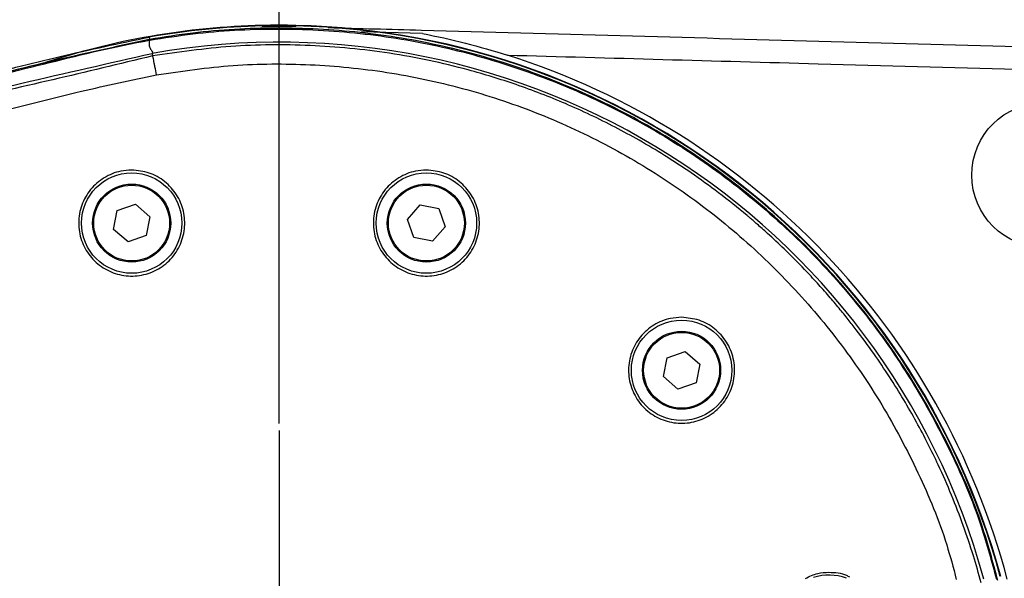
# Model space of a CAD drawing. Header units: millimetres. Extents: x 7590 to 10884, y -1862 to 419.
# Tile 26 of 83: x 8716 to 8804, y -1372 to -1322. Entities that reach past the tile are written whole.
import ezdxf

# ---------------------------------------------------------------- set-up
doc = ezdxf.new("R2010")
doc.units = ezdxf.units.MM
doc.header["$PDSIZE"] = -1
doc.styles.get("Standard").update_dxf_attribs({"font": 'times.ttf'})
doc.dimstyles.new('ISO-25', dxfattribs={"dimtxt": 18, "dimasz": 15, "dimexe": 1.25, "dimexo": 0.625, "dimtad": 1, "dimtoh": 1, "dimtxsty": 'Standard', "dimcen": 2.5, "dimadec": 0, "dimazin": 0, "dimtfac": 1, "dimtmove": 0, "dimatfit": 3, "dimfxl": 1, "dimarcsym": 0})

# ---------------------------------------------------------------- blocks, each defined once
blk = doc.blocks.new('*D111')
at = {"color": 0, "lineweight": -2}
for p, q in [((8739.142, -1358.195), (8739.142, -1251.33)), ((8879.142, -1327.862), (8879.142, -1251.33)), ((8867.142, -1252.58), (8751.142, -1252.58))]:
    blk.add_line(p, q, dxfattribs=at)
at = {"color": 0}
for points in [[(8751.142, -1250.58), (8751.142, -1254.58), (8739.142, -1252.58)], [(8867.142, -1254.58), (8867.142, -1250.58), (8879.142, -1252.58)]]:
    blk.add_solid(points, dxfattribs=at)
at = {"layer": 'Defpoints', "color": 0}
for p in [(8739.142, -1252.58), (8879.142, -1328.487), (8739.142, -1358.82)]:
    blk.add_point(p, dxfattribs=at)
at = {"color": 0, "insert": (8809.142, -1244.325), "char_height": 15, "attachment_point": 5}
blk.add_mtext('140', dxfattribs=at)
blk = doc.blocks.new('*D112')
at = {"color": 0, "lineweight": -2}
for p, q in [((8414.142, -1360.861), (8414.142, -1251.296)), ((8739.142, -1358.195), (8739.142, -1251.296)), ((8724.142, -1252.546), (8429.142, -1252.546))]:
    blk.add_line(p, q, dxfattribs=at)
at = {"color": 0}
for points in [[(8429.142, -1250.046), (8429.142, -1255.046), (8414.142, -1252.546)], [(8724.142, -1255.046), (8724.142, -1250.046), (8739.142, -1252.546)]]:
    blk.add_solid(points, dxfattribs=at)
at = {"layer": 'Defpoints', "color": 0}
for p in [(8414.142, -1252.546), (8739.142, -1358.82), (8414.142, -1361.486)]:
    blk.add_point(p, dxfattribs=at)
at = {"color": 0, "insert": (8576.642, -1242.798), "char_height": 18, "attachment_point": 5}
blk.add_mtext('a', dxfattribs=at)
blk = doc.blocks.new('*D120')
at = {"color": 0, "lineweight": -2}
for p, q in [((8839.142, -1338.861), (8839.142, -1280.911)), ((8859.142, -1338.861), (8859.142, -1280.911)), ((8827.142, -1282.161), (8793.009, -1282.161)), ((8839.142, -1282.161), (8827.142, -1282.161)), ((8859.142, -1282.161), (8851.142, -1282.161)), ((8871.142, -1282.161), (8883.142, -1282.161))]:
    blk.add_line(p, q, dxfattribs=at)
at = {"color": 0}
for points in [[(8851.142, -1280.161), (8851.142, -1284.161), (8839.142, -1282.161)], [(8871.142, -1280.161), (8871.142, -1284.161), (8859.142, -1282.161)]]:
    blk.add_solid(points, dxfattribs=at)
at = {"layer": 'Defpoints', "color": 0}
for p in [(8839.142, -1282.161), (8839.142, -1339.486), (8859.142, -1339.486)]:
    blk.add_point(p, dxfattribs=at)
at = {"color": 0, "insert": (8804.075, -1273.906), "char_height": 15, "attachment_point": 5}
blk.add_mtext('20', dxfattribs=at)
blk = doc.blocks.new('*D121')
at = {"color": 0, "lineweight": -2}
for p, q in [((8739.142, -1354.357), (8739.142, -1213.126)), ((8912.142, -1361.588), (8912.142, -1213.126)), ((8751.142, -1214.376), (8900.142, -1214.376))]:
    blk.add_line(p, q, dxfattribs=at)
at = {"color": 0}
for points in [[(8751.142, -1212.376), (8751.142, -1216.376), (8739.142, -1214.376)], [(8900.142, -1216.376), (8900.142, -1212.376), (8912.142, -1214.376)]]:
    blk.add_solid(points, dxfattribs=at)
at = {"layer": 'Defpoints', "color": 0}
for p in [(8912.142, -1214.376), (8739.142, -1354.982), (8912.142, -1362.213)]:
    blk.add_point(p, dxfattribs=at)
at = {"color": 0, "insert": (8825.642, -1206.099), "char_height": 15, "attachment_point": 5}
blk.add_mtext('173', dxfattribs=at)

msp = doc.modelspace()

# ---------------------------------------------------------------- linework, layer by layer
at = {"color": 7, "lineweight": 25}
for p, q in [((8737.642, -1322.503), (8737.642, -1322.549)), ((8737.642, -1322.549), (8737.642, -1322.608)), ((8740.642, -1322.549), (8740.642, -1322.503)), ((8740.642, -1322.608), (8740.642, -1322.549)), ((8751.987, -1323.219), (8746.515, -1323.068)), ((8727.528, -1323.829), (8727.51, -1323.76)), ((8727.516, -1323.549), (8727.552, -1323.753)), ((8727.772, -1325.005), (8727.814, -1325.24)), ((8724.644, -1339.096), (8726.269, -1338.535)), ((8726.269, -1338.535), (8727.568, -1339.663)), ((8750.653, -1339.897), (8751.781, -1338.598)), ((8751.781, -1338.598), (8753.469, -1338.925)), ((8753.469, -1338.925), (8754.03, -1340.551)), ((8724.316, -1340.785), (8724.644, -1339.096)), ((8727.568, -1339.663), (8727.241, -1341.351)), ((8751.214, -1341.523), (8750.653, -1339.897)), ((8754.03, -1340.551), (8752.903, -1341.85)), ((8725.615, -1341.912), (8724.316, -1340.785)), ((8727.241, -1341.351), (8725.615, -1341.912)), ((8752.903, -1341.85), (8751.214, -1341.523)), ((8773.906, -1352.296), (8775.532, -1351.735)), ((8775.532, -1351.735), (8776.83, -1352.863)), ((8773.579, -1353.984), (8773.906, -1352.296)), ((8776.83, -1352.863), (8776.503, -1354.551)), ((8774.877, -1355.112), (8773.579, -1353.984)), ((8776.503, -1354.551), (8774.877, -1355.112))]:
    msp.add_line(p, q, dxfattribs=at)
msp.add_line((8739.142, -1358.82), (8739.142, -1420.558))
for centre, radius in [((8807.699, -1335.923), 6.5), ((8725.942, -1340.224), 4.5), ((8752.342, -1340.224), 4.5), ((8725.942, -1340.224), 3.5), ((8725.942, -1340.224), 3.4), ((8752.342, -1340.224), 3.5), ((8752.342, -1340.224), 3.4), ((8775.205, -1353.424), 4.5), ((8775.205, -1353.424), 3.5), ((8775.205, -1353.424), 3.4)]:
    msp.add_circle(centre, radius, dxfattribs=at)
for centre, radius, start, end in [((8739.142, -1389.486), 67, 91.28285, 108.48417), ((8739.142, -1389.486), 66.954, 91.28373, 100), ((8739.142, -1389.486), 67, 88.71715, 91.28285), ((8739.142, -1389.486), 66.895, 88.71514, 91.28486), ((8739.142, -1389.486), 67, 15.20901, 88.71715), ((8739.142, -1389.486), 66.954, 15.21544, 88.71627), ((8727.104, -1323.91), 0.474, 10.82164, 19.3964), ((8739.142, -1389.486), 67.5, 14.87147, 72.35174), ((8788.404, -1376.286), 4.5, 69.62418, 107.9042)]:
    msp.add_arc(centre, radius, start, end, dxfattribs=at)
at = {"color": 8, "lineweight": 25}
msp.add_arc((8739.142, -1389.486), 65.476, 15.35642, 100, dxfattribs=at)
for points, knots in [([(8803.538, -1372.284), (8803.1, -1370.643), (8802.018, -1366.588), (8799.353, -1360.414), (8795.735, -1353.834), (8791.379, -1347.705), (8786.354, -1342.114), (8780.739, -1337.114), (8774.604, -1332.768), (8768.01, -1329.156), (8761.057, -1326.297), (8753.829, -1324.227), (8746.411, -1322.998), (8738.905, -1322.611), (8732.591, -1322.955), (8728.837, -1323.549), (8727.552, -1323.753)], [0, 0, 0, 0, 0.051388, 0.127055, 0.202963, 0.278629, 0.354321, 0.430255, 0.505947, 0.581636, 0.657567, 0.733256, 0.808945, 0.884876, 0.960565, 1, 1, 1, 1]), ([(8727.57, -1323.821), (8728.854, -1323.619), (8732.604, -1323.03), (8738.909, -1322.692), (8746.402, -1323.081), (8753.81, -1324.307), (8761.029, -1326.373), (8767.975, -1329.226), (8774.563, -1332.833), (8780.692, -1337.174), (8786.301, -1342.168), (8791.318, -1347.756), (8795.667, -1353.88), (8799.276, -1360.456), (8801.914, -1366.573), (8802.979, -1370.57), (8803.401, -1372.155)], [0, 0, 0, 0, 0.0394985, 0.1152909, 0.1913231, 0.2671146, 0.3429377, 0.4190021, 0.4948243, 0.5706551, 0.6467285, 0.722559, 0.7983632, 0.8744097, 0.9502143, 1, 1, 1, 1]), ([(8802.043, -1372.473), (8801.817, -1371.663), (8801.336, -1369.937), (8800.448, -1367.32), (8799.401, -1364.6), (8798.331, -1362.162), (8797.272, -1359.98), (8796.244, -1358.031), (8795.097, -1356.025), (8793.821, -1353.971), (8792.408, -1351.878), (8791.159, -1350.177), (8790.114, -1348.837), (8789.297, -1347.829), (8788.376, -1346.741), (8787.345, -1345.578), (8786.022, -1344.156), (8784.538, -1342.664), (8783.25, -1341.458), (8782.436, -1340.727), (8782.004, -1340.346), (8781.635, -1340.026), (8781.33, -1339.765), (8780.319, -1338.91), (8778.594, -1337.531), (8776.12, -1335.742), (8773.739, -1334.179), (8771.471, -1332.823), (8768.538, -1331.222), (8764.889, -1329.49), (8760.476, -1327.784), (8755.237, -1326.176), (8749.072, -1324.872), (8741.942, -1324.185), (8734.817, -1324.227), (8730.143, -1324.903), (8727.814, -1325.24)], [0, 0, 0, 0, 0.026104, 0.055616, 0.085783, 0.116605, 0.138308, 0.161127, 0.185063, 0.210116, 0.236286, 0.263574, 0.275689, 0.289136, 0.303916, 0.320028, 0.337472, 0.364303, 0.385466, 0.392345, 0.398317, 0.403382, 0.40754, 0.410791, 0.444556, 0.47619, 0.505694, 0.533068, 0.55831, 0.609527, 0.658461, 0.705114, 0.77961, 0.853581, 0.92704, 1, 1, 1, 1]), ([(8728.161, -1326.931), (8730.445, -1326.599), (8735.012, -1325.936), (8741.945, -1325.909), (8748.829, -1326.583), (8755.583, -1328.024), (8762.134, -1330.184), (8768.407, -1333.053), (8774.345, -1336.589), (8779.859, -1340.761), (8784.889, -1345.503), (8789.364, -1350.762), (8793.259, -1356.471), (8796.472, -1362.592), (8798.685, -1367.853), (8799.543, -1371.13), (8799.815, -1372.169)], [0, 0, 0, 0, 0.0743565, 0.14867, 0.2228061, 0.2970522, 0.3709082, 0.4449801, 0.5193129, 0.5937343, 0.6679884, 0.7423171, 0.8164942, 0.8907841, 0.9653667, 1, 1, 1, 1])]:
    msp.add_open_spline(points, degree=3, knots=knots, dxfattribs=at)
at = {"color": 7, "lineweight": 25}
for points, knots in [([(8879.142, -1326.486), (8872.339, -1326.294), (8853.664, -1325.769), (8823.118, -1324.924), (8787.505, -1323.935), (8760.98, -1323.203), (8746.326, -1322.799), (8743.544, -1322.722)], [0, 0, 0, 0, 0.150519, 0.413159, 0.6758, 0.938441, 1, 1, 1, 1]), ([(8445.872, -1338.748), (8445.935, -1338.749), (8453.299, -1338.862), (8475.258, -1339.4), (8511.729, -1339.75), (8555.476, -1339.624), (8595.346, -1338.737), (8625.995, -1337.359), (8647.423, -1335.948), (8663.511, -1334.588), (8679.599, -1332.864), (8695.676, -1330.544), (8709.005, -1327.988), (8719.525, -1325.219), (8724.853, -1324.106), (8727.516, -1323.549)], [0, 0, 0, 0, 0.000673, 0.078124, 0.233016, 0.387575, 0.542187, 0.65604, 0.713013, 0.769984, 0.827311, 0.884628, 0.942271, 0.971146, 1, 1, 1, 1]), ([(8474.142, -1339.575), (8492.375, -1339.782), (8519.701, -1340.092), (8556.122, -1339.816), (8583.407, -1339.296), (8610.689, -1338.39), (8637.854, -1336.966), (8660.395, -1335.209), (8678.302, -1333.27), (8693.274, -1331.219), (8706.724, -1328.747), (8718.581, -1325.835), (8724.519, -1324.358), (8727.528, -1323.829), (8727.528, -1323.829)], [0, 0, 0, 0, 0.214903, 0.322085, 0.429267, 0.536541, 0.64381, 0.749854, 0.802969, 0.856079, 0.927961, 0.963982, 1, 1, 1, 1, 1]), ([(8727.51, -1323.76), (8724.527, -1324.412), (8718.56, -1325.717), (8706.722, -1328.711), (8693.273, -1331.138), (8678.319, -1333.194), (8660.413, -1335.13), (8637.875, -1336.887), (8610.712, -1338.309), (8583.439, -1339.214), (8556.147, -1339.733), (8519.709, -1340.009), (8492.375, -1339.698), (8474.143, -1339.49)], [0, 0, 0, 0, 0.035985, 0.071998, 0.143899, 0.196904, 0.249914, 0.356162, 0.463333, 0.570508, 0.677796, 0.785085, 1, 1, 1, 1]), ([(8727.528, -1323.829), (8727.502, -1324.004), (8727.45, -1324.344), (8727.688, -1324.695), (8727.833, -1324.915), (8727.793, -1324.974), (8727.772, -1325.005)], [0, 0, 0, 0, 0.287382, 0.556174, 0.770225, 1, 1, 1, 1]), ([(8727.552, -1323.753), (8727.552, -1323.753), (8727.538, -1323.755), (8727.524, -1323.758), (8727.51, -1323.76)], [0, 0, 0, 0, 0.001418, 1, 1, 1, 1]), ([(8727.528, -1323.829), (8727.528, -1323.829), (8727.542, -1323.826), (8727.556, -1323.824), (8727.57, -1323.821)], [0, 0, 0, 0, 0.001418, 1, 1, 1, 1]), ([(8751.987, -1323.219), (8753.27, -1323.487), (8755.809, -1324.017), (8758.35, -1324.784), (8759.606, -1325.163)], [0, 0, 0, 0, 0.505637, 1, 1, 1, 1]), ([(8474.142, -1340.762), (8478.705, -1340.827), (8496.345, -1341.079), (8527.236, -1341.25), (8563.549, -1340.938), (8596.822, -1340.11), (8626.927, -1338.824), (8651, -1337.205), (8668.976, -1335.503), (8680.843, -1334.145), (8692.678, -1332.469), (8704.466, -1330.42), (8716.109, -1327.665), (8723.885, -1325.891), (8727.772, -1325.005)], [0, 0, 0, 0, 0.053728, 0.207735, 0.363735, 0.481305, 0.599626, 0.718524, 0.765353, 0.812232, 0.859148, 0.90609, 0.953047, 1, 1, 1, 1]), ([(8727.814, -1325.24), (8721.857, -1326.673), (8710.036, -1329.516), (8692.156, -1332.932), (8674.189, -1335.251), (8656.144, -1337.018), (8638.033, -1338.356), (8619.876, -1339.381), (8593.596, -1340.5), (8559.189, -1341.309), (8516.666, -1341.553), (8488.318, -1341.207), (8474.142, -1341.034)], [0, 0, 0, 0, 0.072159, 0.143184, 0.214217, 0.285363, 0.356624, 0.427989, 0.499446, 0.666268, 0.833108, 1, 1, 1, 1]), ([(8728.161, -1326.931), (8728.117, -1326.687), (8728.051, -1326.321), (8727.967, -1325.878), (8727.912, -1325.599), (8727.87, -1325.405), (8727.832, -1325.255), (8727.821, -1325.246), (8727.814, -1325.24)], [0, 0, 0, 0, 0.253149, 0.378947, 0.499998, 0.621098, 0.746988, 1, 1, 1, 1]), ([(8759.606, -1325.163), (8768.887, -1325.42), (8790.04, -1326.005), (8823.063, -1326.923), (8853.627, -1327.768), (8872.32, -1328.295), (8879.142, -1328.487)], [0, 0, 0, 0, 0.232927, 0.530858, 0.82879, 1, 1, 1, 1]), ([(8474.142, -1342.827), (8478.202, -1342.886), (8486.231, -1343.002), (8498.136, -1343.122), (8509.763, -1343.2), (8521.114, -1343.232), (8532.189, -1343.22), (8543.331, -1343.16), (8555.124, -1343.043), (8567.526, -1342.853), (8580.148, -1342.583), (8592.561, -1342.237), (8605.395, -1341.788), (8618.539, -1341.216), (8631.685, -1340.509), (8644.089, -1339.7), (8655.915, -1338.775), (8668.021, -1337.648), (8678.524, -1336.46), (8687.375, -1335.265), (8694.049, -1334.247), (8700.752, -1333.086), (8707.35, -1331.772), (8714.281, -1330.208), (8721.09, -1328.428), (8725.915, -1327.407), (8728.161, -1326.931)], [0, 0, 0, 0, 0.047736, 0.094384, 0.139947, 0.184424, 0.227817, 0.270125, 0.315405, 0.366454, 0.415924, 0.463815, 0.51242, 0.566884, 0.618467, 0.667174, 0.713013, 0.757905, 0.8101, 0.837262, 0.862902, 0.889463, 0.917243, 0.942007, 0.973001, 1, 1, 1, 1]), ([(8725.942, -1335.474), (8726.474, -1335.526), (8727.536, -1335.63), (8728.952, -1336.44), (8730.033, -1337.634), (8730.659, -1339.134), (8730.754, -1340.761), (8730.302, -1342.331), (8729.352, -1343.662), (8728.017, -1344.598), (8726.451, -1345.038), (8724.834, -1344.935), (8723.343, -1344.307), (8722.142, -1343.222), (8721.365, -1341.799), (8721.101, -1340.195), (8721.385, -1338.589), (8722.189, -1337.164), (8723.419, -1336.096), (8724.746, -1335.548), (8725.611, -1335.494), (8725.942, -1335.474)], [0, 0, 0, 0, 0.053246, 0.106485, 0.159906, 0.213687, 0.267763, 0.321937, 0.37599, 0.429785, 0.483304, 0.536628, 0.589899, 0.643271, 0.696869, 0.750748, 0.804855, 0.859025, 0.913031, 0.966701, 1, 1, 1, 1]), ([(8752.342, -1335.474), (8752.873, -1335.526), (8753.936, -1335.63), (8755.351, -1336.44), (8756.432, -1337.634), (8757.059, -1339.134), (8757.154, -1340.761), (8756.701, -1342.331), (8755.751, -1343.662), (8754.416, -1344.598), (8752.851, -1345.038), (8751.233, -1344.935), (8749.743, -1344.307), (8748.542, -1343.222), (8747.765, -1341.799), (8747.501, -1340.195), (8747.784, -1338.589), (8748.588, -1337.164), (8749.819, -1336.096), (8751.146, -1335.548), (8752.011, -1335.494), (8752.342, -1335.474)], [0, 0, 0, 0, 0.0532457, 0.106485, 0.159906, 0.2136869, 0.2677629, 0.3219366, 0.3759901, 0.4297854, 0.4833037, 0.5366279, 0.5898988, 0.6432705, 0.6968687, 0.7507479, 0.8048555, 0.8590249, 0.9130308, 0.9667007, 1, 1, 1, 1]), ([(8775.205, -1348.674), (8775.737, -1348.726), (8776.802, -1348.83), (8778.22, -1349.644), (8779.301, -1350.844), (8779.924, -1352.346), (8780.015, -1353.971), (8779.561, -1355.537), (8778.612, -1356.863), (8777.279, -1357.798), (8775.714, -1358.237), (8774.094, -1358.135), (8772.6, -1357.504), (8771.399, -1356.415), (8770.624, -1354.989), (8770.364, -1353.384), (8770.65, -1351.781), (8771.454, -1350.361), (8772.682, -1349.296), (8774.007, -1348.748), (8774.872, -1348.694), (8775.205, -1348.674)], [0, 0, 0, 0, 0.0534428, 0.1068819, 0.1604267, 0.2141755, 0.2680821, 0.3220303, 0.3759035, 0.4296375, 0.4832319, 0.5367324, 0.5902076, 0.6437309, 0.6973654, 0.7511449, 0.8050507, 0.8590001, 0.9128691, 0.9665546, 1, 1, 1, 1]), ([(8786.295, -1372.086), (8786.66, -1371.909), (8787.328, -1371.584), (8788.068, -1371.551), (8788.404, -1371.536)], [0, 0, 0, 0, 0.546289, 1, 1, 1, 1]), ([(8788.404, -1371.536), (8788.953, -1371.555), (8789.606, -1371.577), (8790.153, -1371.899), (8790.241, -1371.95)], [0, 0, 0, 0, 0.8402424, 1, 1, 1, 1])]:
    msp.add_open_spline(points, degree=3, knots=knots, dxfattribs=at)

# ---------------------------------------------------------------- dimensions: what is measured, and where the dimension line sits
for base, p1, p2, picture, middle in [((8912.142, -1214.376), (8739.142, -1354.982), (8912.142, -1362.213), '*D121', (8825.642, -1206.099)), ((8839.142, -1282.161), (8859.142, -1339.486), (8839.142, -1339.486), '*D120', (8804.075, -1273.906))]:
    dim = msp.add_linear_dim(base=base, p1=p1, p2=p2, dimstyle='ISO-25', override={"dimtxt": 15, "dimasz": 12})
    dim.commit()
    dim.dimension.update_dxf_attribs({"geometry": picture, "text_midpoint": middle})
dim = msp.add_linear_dim(base=(8414.142, -1252.546), p1=(8739.142, -1358.82), p2=(8414.142, -1361.486), angle=180, text='a', dimstyle='ISO-25', override={"dimtxsty": 'Standard'})
dim.commit()
dim.dimension.update_dxf_attribs({"geometry": '*D112', "text_midpoint": (8576.642, -1242.798)})
dim = msp.add_linear_dim(base=(8739.142, -1252.58), p1=(8879.142, -1328.487), p2=(8739.142, -1358.82), angle=180, dimstyle='ISO-25', override={"dimtxt": 15, "dimasz": 12})
dim.commit()
dim.dimension.update_dxf_attribs({"geometry": '*D111', "text_midpoint": (8809.142, -1244.325)})

doc.saveas('drawing.dxf')
